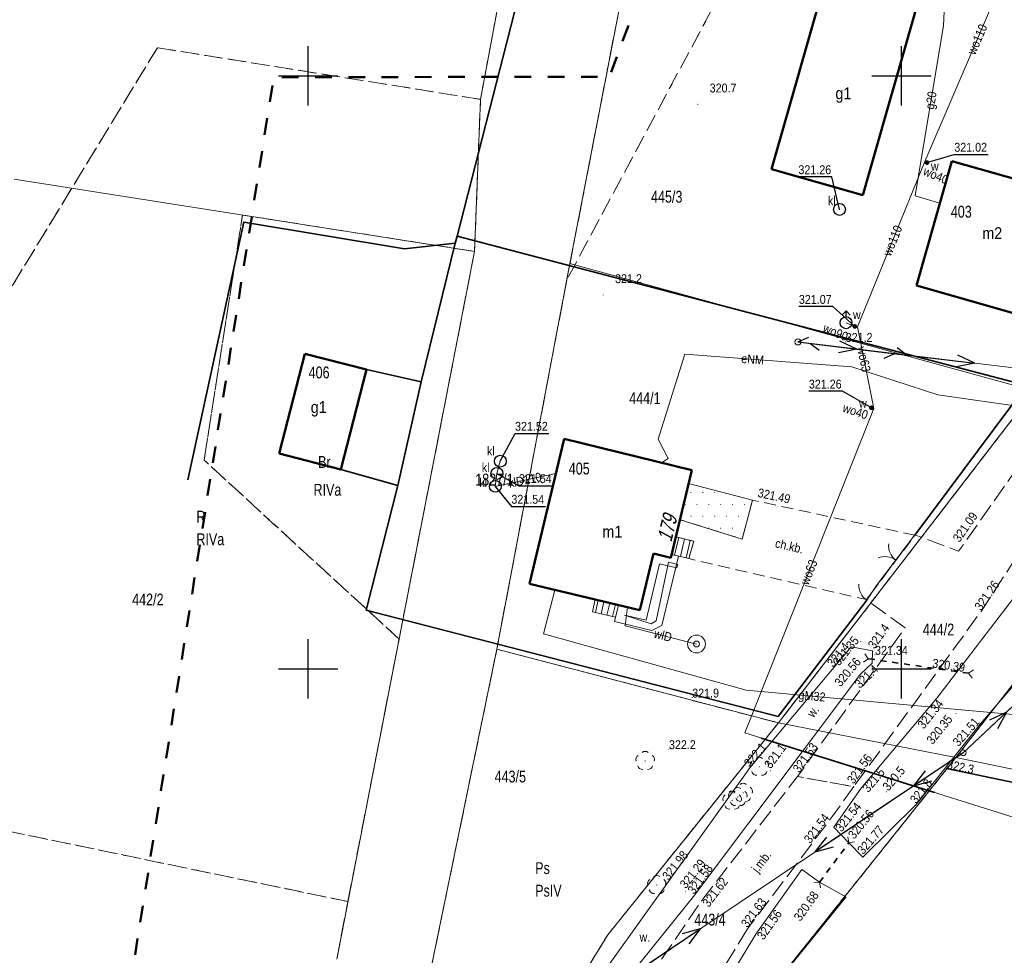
# Model space of a CAD drawing. Header units: metres. Extents: x 7523615 to 7533948, y 5492686 to 5502120.
# Tile 170 of 256: x 7531176 to 7531259, y 5496626 to 5496705. Entities that reach past the tile are written whole.
import ezdxf
from ezdxf.enums import TextEntityAlignment as Align

# ---------------------------------------------------------------- set-up
doc = ezdxf.new("R2010")
doc.units = ezdxf.units.M
for name, pattern in [('1.0_0.5', [1.5, 1, -0.5]), ('1.4_1.4', [2.8, 1.4, -1.4]), ('1.5_0.5', [2, 1.5, -0.5]), ('219-500', [0]), ('egkk-500', [2, 1.5, -0.5]), ('egug-500', [1, 0.5, -0.5]), ('otkz_500', [1, 0.5, -0.5]), ('otob_500', [0]), ('otof_500', [0]), ('suep_nn_500', [0]), ('sutp_500', [0])]:
    doc.linetypes.add(name, pattern=pattern)
doc.layers.get('0').update_dxf_attribs({"color": 2, "lineweight": 5})
doc.styles.get("Standard").update_dxf_attribs({"font": 'Working1250', "width": 0.75})
doc.linetypes.add('902-500', pattern='A,3.75,0,[1,ksztalty.shx,S=0.5,R=0,X=0,Y=0],3.75', length=7.5)

# ---------------------------------------------------------------- blocks, each defined once
blk = doc.blocks.new('203')
at = {"linetype": 'Continuous', "lineweight": 0}
h = blk.add_hatch(color=0, dxfattribs=at)
edge = h.paths.add_edge_path()
edge.add_arc((0, 0), 0.045, 0, 360)
blk = doc.blocks.new('PW01')
at = {"linetype": 'Continuous', "lineweight": 13}
h = blk.add_hatch(color=0, dxfattribs=at)
edge = h.paths.add_edge_path()
edge.add_arc((0, 0), 0.045, 0, 360)
blk = doc.blocks.new('OP021')
at = {"linetype": 'Continuous', "lineweight": 13}
h = blk.add_hatch(color=0, dxfattribs=at)
edge = h.paths.add_edge_path()
edge.add_arc((0, 0), 0.05, 0, 360)
at = {"color": 0, "linetype": 'Continuous', "lineweight": 13}
for centre, start, end in [((-0.38, 0.124), 121.308, 202.548), ((0, 0.4), 49.272, 130.728), ((0.38, 0.124), 337.452, 58.692), ((-0.235, -0.324), 193.221, 274.871), ((0.235, -0.324), 265.129, 346.779)]:
    blk.add_arc(centre, 0.4, start, end, dxfattribs=at)
blk = doc.blocks.new('US15')
at = {"color": 0, "linetype": 'Continuous', "lineweight": 13}
blk.add_circle((0, 0), 0.25, dxfattribs=at)
blk = doc.blocks.new('US13')
at = {"color": 0, "linetype": 'Continuous', "lineweight": 13}
for radius in [0.75, 0.25]:
    blk.add_circle((0, 0), radius, dxfattribs=at)
blk = doc.blocks.new('US25')
at = {"linetype": 'Continuous', "lineweight": 0}
h = blk.add_hatch(color=0, dxfattribs=at)
edge = h.paths.add_edge_path()
edge.add_arc((0, 0), 0.2, 0, 360)
blk = doc.blocks.new('SUWH')
at = {"color": 0, "linetype": 'Continuous'}
for p in [(-0.354, 0.646), (0, 0.5), (0.354, 0.646)]:
    blk.add_line(p, (0, 1), dxfattribs=at)
blk.add_circle((0, 0), 0.5, dxfattribs=at)
blk = doc.blocks.new('SUTP')
at = {"color": 0, "linetype": 'Continuous'}
for p, q in [((0, 0), (0.866, 0.5)), ((0, 0), (9.232, 0)), ((1.866, -0.5), (1, 0)), ((7.366, -0.5), (8.232, 0)), ((9.232, 0), (8.366, 0.5))]:
    blk.add_line(p, q, dxfattribs=at)
blk = doc.blocks.new('SUEP1')
at = {"color": 0, "linetype": 'Continuous'}
for p, q in [((0, 0), (5, 0)), ((5, 0), (3.5, 0.5)), ((5, 0), (3.5, -0.5)), ((5, 0), (15, 0)), ((15, 0), (13.5, 0.5)), ((15, 0), (13.5, -0.5))]:
    blk.add_line(p, q, dxfattribs=at)
blk = doc.blocks.new('OK02')
at = {"color": 0, "linetype": 'Continuous', "lineweight": 0}
for centre, start, end in [((-1.5, 0), 0, 60), ((1.5, 0), 120, 180)]:
    blk.add_arc(centre, 1.5, start, end, dxfattribs=at)
blk = doc.blocks.new('OK04')
at = {"color": 0, "linetype": 'Continuous', "lineweight": 0}
blk.add_arc((1.5, 0.001), 1.5, 120, 180, dxfattribs=at)
blk = doc.blocks.new('IB05')
at = {"color": 0, "linetype": 'Continuous', "lineweight": 13}
for q in [(0.354, 0.354), (0.354, -0.354)]:
    blk.add_line((0, 0), q, dxfattribs=at)
blk = doc.blocks.new('PW02')
at = {"linetype": 'Continuous', "lineweight": 13}
h = blk.add_hatch(color=0, dxfattribs=at)
edge = h.paths.add_edge_path()
edge.add_arc((0, 0), 0.045, 0, 360)
blk = doc.blocks.new('SUKM')
at = {"color": 0, "linetype": 'Continuous'}
blk.add_circle((0, 0), 0.5, dxfattribs=at)
blk = doc.blocks.new('RAMKA500K')
at = {"color": 0}
for p, q in [((0, 197.5), (0, 202.5)), ((50, 197.5), (50, 202.5)), ((400, 197.5), (400, 202.5)), ((0, 200), (2.5, 200)), ((47.5, 200), (52.5, 200)), ((397.5, 200), (400, 200)), ((0, 147.5), (0, 152.5)), ((50, 147.5), (50, 152.5)), ((400, 147.5), (400, 152.5)), ((0, 150), (2.5, 150)), ((47.5, 150), (52.5, 150)), ((397.5, 150), (400, 150))]:
    blk.add_line(p, q, dxfattribs=at)

msp = doc.modelspace()

# ---------------------------------------------------------------- linework, layer by layer
at = {"layer": '217-kontur klasyfikacyjny', "color": 7, "linetype": 'egkk-500', "lineweight": 18, "flags": 128}
for points in [[(7531214.53, 5496698.01), (7531218.93, 5496721.67)], [(7531228.76, 5496718.78), (7531221.8, 5496682.79)], [(7531239.65, 5496716.07), (7531221.8, 5496682.79)], [(7531150.16, 5496641.42), (7531187.31, 5496702.36)], [(7531187.31, 5496702.36), (7531214.53, 5496698.01)], [(7531214.03, 5496685.19), (7531214.53, 5496698.01)], [(7531191.24, 5496667.6), (7531194.48, 5496688.26)], [(7531194.48, 5496688.26), (7531214.03, 5496685.19)], [(7531207.67, 5496652.52), (7531214.03, 5496685.19)], [(7531221.8, 5496682.79), (7531215.91, 5496651.67)], [(7531239.63, 5496645.45), (7531261.19, 5496673.44)], [(7531276.07, 5496670.13), (7531254.58, 5496642.52)], [(7531207.67, 5496652.52), (7531191.24, 5496667.6)], [(7531203.36, 5496630.39), (7531207.67, 5496652.52)], [(7531215.91, 5496651.67), (7531208.78, 5496617.06)], [(7531239.63, 5496645.45), (7531215.91, 5496651.67)], [(7531225.25, 5496627.58), (7531239.63, 5496645.45)], [(7531254.58, 5496642.52), (7531238.45, 5496622.33)], [(7531203.36, 5496630.39), (7531150.16, 5496641.42)], [(7531202.42, 5496625.54), (7531203.36, 5496630.39)], [(7531219.86, 5496618.81), (7531225.25, 5496627.58)]]:
    msp.add_lwpolyline(points, dxfattribs=at)
at = {"layer": '218-kontur użytku gruntowego', "color": 7, "linetype": 'egug-500', "lineweight": 18, "flags": 128}
for points in [[(7531214.53, 5496698.01), (7531218.93, 5496721.67)], [(7531221.8, 5496682.79), (7531228.76, 5496718.78)], [(7531239.65, 5496716.07), (7531221.8, 5496682.79)], [(7531187.31, 5496702.36), (7531150.16, 5496641.42)], [(7531214.53, 5496698.01), (7531187.31, 5496702.36)], [(7531214.03, 5496685.19), (7531214.53, 5496698.01)], [(7531194.48, 5496688.26), (7531191.24, 5496667.6)], [(7531214.03, 5496685.19), (7531194.48, 5496688.26)], [(7531207.67, 5496652.52), (7531214.03, 5496685.19)], [(7531221.8, 5496682.79), (7531215.91, 5496651.67)], [(7531261.19, 5496673.44), (7531239.63, 5496645.45)], [(7531254.58, 5496642.52), (7531276.07, 5496670.13)], [(7531191.24, 5496667.6), (7531207.67, 5496652.52)], [(7531203.36, 5496630.39), (7531207.67, 5496652.52)], [(7531215.91, 5496651.67), (7531208.78, 5496617.06)], [(7531239.63, 5496645.45), (7531215.91, 5496651.67)], [(7531239.63, 5496645.45), (7531225.25, 5496627.58)], [(7531238.45, 5496622.33), (7531254.58, 5496642.52)], [(7531150.16, 5496641.42), (7531203.36, 5496630.39)], [(7531202.42, 5496625.54), (7531203.36, 5496630.39)], [(7531225.25, 5496627.58), (7531219.86, 5496618.81)]]:
    msp.add_lwpolyline(points, dxfattribs=at)
at = {"layer": '219-działka ewidencyjna', "color": 3, "linetype": '219-500', "lineweight": 18, "flags": 128}
for points in [[(7531214.53, 5496698.01), (7531218.93, 5496721.67)], [(7531222.06, 5496684.16), (7531228.76, 5496718.78)], [(7531214.53, 5496698.01), (7531214.03, 5496685.19)], [(7531175.25, 5496691.28), (7531214.03, 5496685.19)], [(7531202.42, 5496625.54), (7531214.03, 5496685.19)], [(7531215.91, 5496651.67), (7531222.06, 5496684.16)], [(7531222.06, 5496684.16), (7531261.19, 5496673.44)], [(7531239.63, 5496645.45), (7531261.19, 5496673.44)], [(7531254.58, 5496642.52), (7531276.07, 5496670.13)], [(7531208.78, 5496617.06), (7531215.91, 5496651.67)], [(7531239.63, 5496645.45), (7531215.91, 5496651.67)], [(7531225.25, 5496627.58), (7531239.63, 5496645.45)], [(7531239.63, 5496645.45), (7531254.58, 5496642.52)], [(7531238.45, 5496622.33), (7531254.58, 5496642.52)], [(7531254.58, 5496642.52), (7531294.66, 5496634.27)], [(7531219.86, 5496618.81), (7531225.25, 5496627.58)]]:
    msp.add_lwpolyline(points, dxfattribs=at)
at = {"layer": '312-budynek ewidencyjny', "color": 7, "linetype": 'CONTINUOUS', "lineweight": 50, "flags": 128}
for points in [[(7531239.04, 5496692.13), (7531243.96, 5496709.37)], [(7531251.66, 5496707.17), (7531246.74, 5496689.93)], [(7531251.27, 5496682.31), (7531254.25, 5496692.81)], [(7531254.25, 5496692.81), (7531263.6, 5496690.16)], [(7531246.74, 5496689.93), (7531239.04, 5496692.13)], [(7531260.62, 5496679.66), (7531251.27, 5496682.31)], [(7531197.57, 5496668.16), (7531199.74, 5496676.57)], [(7531199.74, 5496676.57), (7531204.93, 5496675.23)], [(7531204.93, 5496675.23), (7531202.76, 5496666.82)], [(7531218.66, 5496657.16), (7531221.57, 5496669.39)], [(7531221.57, 5496669.39), (7531232.33, 5496666.76)], [(7531202.76, 5496666.82), (7531197.57, 5496668.16)], [(7531232.33, 5496666.76), (7531230.57, 5496659.37)], [(7531229.1, 5496659.72), (7531227.97, 5496654.95)], [(7531230.57, 5496659.37), (7531229.1, 5496659.72)], [(7531227.97, 5496654.95), (7531218.66, 5496657.16)]]:
    msp.add_lwpolyline(points, dxfattribs=at)
at = {"layer": '352-schody', "color": 7, "linetype": 'CONTINUOUS', "lineweight": 18, "flags": 128}
for points in [[(7531230.99, 5496661.13), (7531232.5, 5496660.77), (7531232.08, 5496659.3), (7531230.64, 5496659.65)], [(7531230.99, 5496661.13), (7531232.5, 5496660.77), (7531232.08, 5496659.3), (7531230.64, 5496659.65)], [(7531226.15, 5496655.38), (7531225.9, 5496654.36), (7531223.96, 5496654.82), (7531224.2, 5496655.84)], [(7531226.15, 5496655.38), (7531225.9, 5496654.36), (7531223.96, 5496654.82), (7531224.2, 5496655.84)]]:
    msp.add_lwpolyline(points, close=True, dxfattribs=at)
for points in [[(7531230.883, 5496659.591), (7531231.236, 5496661.071)], [(7531231.369, 5496659.473), (7531231.722, 5496660.955)], [(7531231.855, 5496659.355), (7531232.209, 5496660.839)], [(7531224.447, 5496655.782), (7531224.207, 5496654.762)], [(7531224.934, 5496655.667), (7531224.693, 5496654.646)], [(7531225.421, 5496655.552), (7531225.18, 5496654.531)], [(7531225.907, 5496655.437), (7531225.666, 5496654.415)]]:
    msp.add_lwpolyline(points, dxfattribs=at)
at = {"layer": 'brama', "color": 7, "linetype": 'otob_500', "lineweight": 18, "flags": 128}
msp.add_lwpolyline([(7531247.91, 5496657.03), (7531251.13, 5496661.31)], dxfattribs=at)
at = {"layer": 'chodnik', "color": 7, "linetype": '1.0_0.5', "lineweight": 18, "flags": 128}
msp.add_lwpolyline([(7531251.14, 5496661.27), (7531237.45, 5496664.23), (7531236.57, 5496660.95), (7531231.35, 5496662.58), (7531230.99, 5496661.13), (7531232.5, 5496660.77), (7531232.08, 5496659.3), (7531247.05, 5496655.85)], close=True, dxfattribs=at)
at = {"layer": 'furtka', "color": 7, "linetype": 'otof_500', "lineweight": 18, "flags": 128}
msp.add_lwpolyline([(7531247.08, 5496655.8), (7531247.91, 5496657.03)], dxfattribs=at)
at = {"layer": 'jezdnia', "color": 7, "linetype": '1.5_0.5', "lineweight": 18, "flags": 128}
for points in [[(7531320.64, 5496791.72), (7531325.95, 5496795.58), (7531325.35, 5496793.38), (7531324.23, 5496788.22), (7531323.13, 5496786.69), (7531323.12, 5496784.69), (7531322.93, 5496772.49), (7531321.45, 5496758.18), (7531320.06, 5496751.13), (7531318.58, 5496747.08), (7531317.8, 5496744.94), (7531312.99, 5496734.63), (7531307.07, 5496725.19), (7531300.1, 5496716.07), (7531288.51, 5496700.05), (7531283.92, 5496694.08), (7531270.28, 5496674.09), (7531266.02, 5496667.48), (7531263.74, 5496664.06), (7531259.33, 5496658.88), (7531256.71, 5496654.85), (7531245.99, 5496640.08), (7531241.23, 5496640.93), (7531250.3, 5496653.45), (7531247.05, 5496655.85), (7531251.13, 5496661.31), (7531254.82, 5496659.92), (7531266.1, 5496675.98), (7531273.68, 5496686.65), (7531281.25, 5496697.7), (7531284.77, 5496702.56), (7531285.78, 5496704.03), (7531297.25, 5496719.55), (7531303.7, 5496728), (7531306.31, 5496732.25), (7531309.86, 5496738.35), (7531313.84, 5496746.86), (7531315.98, 5496753.26), (7531317.38, 5496761.16), (7531318.54, 5496772.5), (7531319.05, 5496785), (7531319.58, 5496788.75)], [(7531237.04, 5496628.09), (7531229.79, 5496616.33), (7531225.87, 5496619.81), (7531233.15, 5496630.44), (7531241.23, 5496640.93), (7531245.99, 5496640.08), (7531244.19, 5496637.59)]]:
    msp.add_lwpolyline(points, close=True, dxfattribs=at)
at = {"layer": 'obudowa ochronna przewodu', "color": 7, "linetype": 'CONTINUOUS', "lineweight": 35, "flags": 128}
msp.add_lwpolyline([(7531252.79, 5496639.59), (7531238.19, 5496644.17)], dxfattribs=at)
at = {"layer": 'ogrodzenie trwałe', "color": 7, "linetype": '902-500', "lineweight": 35, "flags": 128}
for points in [[(7531212.56, 5496686.48), (7531221.3, 5496720.64)], [(7531208.12, 5496685.41), (7531194.58, 5496687.67), (7531189.87, 5496665.95)], [(7531209.53, 5496674.2), (7531212.41, 5496685.89), (7531212.56, 5496686.48), (7531260.54, 5496673.89)], [(7531208.12, 5496685.41), (7531212.41, 5496685.89)], [(7531207.56, 5496665.47), (7531209.53, 5496674.2), (7531204.93, 5496675.23)], [(7531251.14, 5496661.27), (7531260.54, 5496673.89)], [(7531239.6, 5496645.99), (7531204.9, 5496654.95), (7531207.56, 5496665.47), (7531202.76, 5496666.82)], [(7531239.6, 5496645.99), (7531247.08, 5496655.8)], [(7531284.95, 5496633.51), (7531262.68, 5496639.74), (7531253.8, 5496641.61)], [(7531245.31, 5496630.8), (7531238.45, 5496622.33), (7531234.09, 5496610.51)]]:
    msp.add_lwpolyline(points, dxfattribs=at)
at = {"layer": 'przepust', "color": 7, "linetype": 'otkz_500', "lineweight": 35, "flags": 128}
for points in [[(7531255.66, 5496649.63), (7531247.2, 5496650.86)], [(7531243.1, 5496632.03), (7531245.56, 5496635.34)]]:
    msp.add_lwpolyline(points, dxfattribs=at)
at = {"layer": 'przewód elektroenergetyczny niskiego napięcia', "color": 1, "linetype": 'suep_nn_500', "lineweight": 18, "flags": 128}
for points in [[(7531286.27, 5496672.15), (7531241.28, 5496677.56)], [(7531241.28, 5496677.56), (7531286.27, 5496672.15)], [(7531286.27, 5496672.15), (7531255.2, 5496642.93)], [(7531255.2, 5496642.93), (7531220.59, 5496619.74)], [(7531220.59, 5496619.74), (7531255.2, 5496642.93)]]:
    msp.add_lwpolyline(points, dxfattribs=at)
at = {"layer": 'przewód elektroenergetyczny podziemny', "color": 7, "linetype": 'CONTINUOUS', "lineweight": 18, "flags": 128}
msp.add_lwpolyline([(7531229.77, 5496667.38), (7531230.33, 5496667.73), (7531229.49, 5496669.36), (7531231.76, 5496676.54), (7531245.83, 5496675.45), (7531253.07, 5496673.11), (7531269.16, 5496670.81), (7531280.49, 5496670.33), (7531283.94, 5496670.53), (7531285.22, 5496670.52), (7531285.24, 5496671.35)], dxfattribs=at)
at = {"layer": 'przewód gazowy', "color": 7, "linetype": 'CONTINUOUS', "lineweight": 18, "flags": 128}
for points in [[(7531253.24, 5496689.26), (7531251.16, 5496689.89), (7531253.53, 5496704.23), (7531254.22, 5496718.5)], [(7531264.31, 5496645.72), (7531236.92, 5496648.22), (7531219.85, 5496652.96), (7531220.8, 5496656.65)]]:
    msp.add_lwpolyline(points, dxfattribs=at)
at = {"layer": 'przewód kanalizacyjny', "color": 7, "linetype": 'CONTINUOUS', "lineweight": 18, "flags": 128}
msp.add_lwpolyline([(7531220.88, 5496666.48), (7531215.78, 5496665.39), (7531215.91, 5496666.48), (7531216.2, 5496667.51)], dxfattribs=at)
at = {"layer": 'przewód telekomunikacyjny napowietrzny', "color": 30, "linetype": 'sutp_500', "lineweight": 18, "flags": 128}
msp.add_lwpolyline([(7531241.28, 5496677.56), (7531286.27, 5496672.15)], dxfattribs=at)
at = {"layer": 'przewód wodociągowy', "color": 7, "linetype": 'CONTINUOUS', "lineweight": 18, "flags": 128}
for points in [[(7531246.29, 5496678.83), (7531251.96, 5496692.76), (7531261.19, 5496714.26), (7531275.7, 5496749.1), (7531281.59, 5496787.03), (7531287.11, 5496813.4), (7531292.82, 5496870.11), (7531293.85, 5496869.86), (7531304.7, 5496867.89), (7531339.78, 5496861.81), (7531340.1, 5496861.68)], [(7531252.15, 5496692.68), (7531251.96, 5496692.76)], [(7531281.6, 5496581.74), (7531281.17, 5496608.62), (7531280.32, 5496631.07), (7531276.37, 5496632.17), (7531236.81, 5496644.61), (7531247.68, 5496671.94), (7531246.29, 5496678.83)], [(7531245.33, 5496679.18), (7531246.07, 5496678.87), (7531246.29, 5496678.83)], [(7531247.47, 5496672.01), (7531247.68, 5496671.94)], [(7531232.73, 5496652.1), (7531226.71, 5496653.64), (7531226.93, 5496655.2)]]:
    msp.add_lwpolyline(points, dxfattribs=at)
at = {"layer": 'rzędna-Atr2', "color": 7, "flags": 128}
for points in [[(7531252.15, 5496692.68), (7531254.45, 5496693.36), (7531257.298, 5496693.36)], [(7531244.78, 5496688.73), (7531244.14, 5496691.47), (7531241.318, 5496691.47)], [(7531246.07, 5496678.87), (7531244.21, 5496680.54), (7531241.356, 5496680.54)], [(7531247.47, 5496672.01), (7531245.02, 5496673.4), (7531242.198, 5496673.4)], [(7531216.2, 5496667.51), (7531217.44, 5496669.84), (7531220.294, 5496669.84)], [(7531215.91, 5496666.48), (7531217.77, 5496665.43), (7531220.656, 5496665.43)], [(7531215.78, 5496665.39), (7531217.13, 5496663.69), (7531220.016, 5496663.69)]]:
    msp.add_lwpolyline(points, dxfattribs=at)
at = {"layer": 'rów przydrożny (poligon)', "color": 7, "linetype": 'CONTINUOUS', "lineweight": 18, "flags": 128}
for points in [[(7531246.75, 5496634.13), (7531245.56, 5496635.34), (7531244.3, 5496636.66), (7531246.6, 5496639.96), (7531252.99, 5496647.54), (7531260.73, 5496657.64), (7531264.39, 5496662.16), (7531266.3, 5496662.24), (7531267.23, 5496661.72), (7531267.93, 5496660.89), (7531264.9, 5496654.92), (7531256.62, 5496645.34), (7531251.24, 5496638.58)], [(7531223.38, 5496622.31), (7531230.37, 5496632.07), (7531237.23, 5496641.65), (7531245.76, 5496651.87), (7531247.57, 5496651.53), (7531247.53, 5496650.48), (7531246.56, 5496649.55), (7531232.47, 5496630.83), (7531224.58, 5496621)], [(7531243.1, 5496632.03), (7531245.31, 5496630.8), (7531238.45, 5496622.33), (7531233.81, 5496614.61), (7531230.73, 5496616.08), (7531237.73, 5496627.64), (7531241.61, 5496633.1)]]:
    msp.add_lwpolyline(points, close=True, dxfattribs=at)
at = {"layer": 'taras', "color": 0, "lineweight": 18}
for p, q in [((7531227.97, 5496654.95), (7531229.1, 5496659.72)), ((7531229.1, 5496659.72), (7531230.57, 5496659.37)), ((7531231.22, 5496659.51), (7531229.82, 5496653.66)), ((7531230.57, 5496659.37), (7531230.64, 5496659.65)), ((7531230.64, 5496659.65), (7531231.22, 5496659.51)), ((7531228.495, 5496654.099), (7531229.625, 5496658.867)), ((7531230.369, 5496658.989), (7531229.343, 5496654.046)), ((7531229.625, 5496658.867), (7531231.083, 5496658.525)), ((7531231.154, 5496658.802), (7531230.369, 5496658.989)), ((7531231.083, 5496658.525), (7531231.154, 5496658.802)), ((7531225.82, 5496654), (7531226.15, 5496655.38)), ((7531226.15, 5496655.38), (7531227.97, 5496654.95)), ((7531226.672, 5496654.523), (7531226.673, 5496654.531)), ((7531228.901, 5496653.809), (7531226.672, 5496654.523)), ((7531226.673, 5496654.531), (7531228.495, 5496654.099)), ((7531228.96, 5496653.25), (7531225.82, 5496654)), ((7531229.343, 5496654.046), (7531228.901, 5496653.809)), ((7531229.82, 5496653.66), (7531228.96, 5496653.25))]:
    msp.add_line(p, q, dxfattribs=at)
at = {"layer": 'wjazd do podziemia', "color": 7, "linetype": 'CONTINUOUS', "lineweight": 18, "flags": 128}
msp.add_lwpolyline([(7531232.06, 5496665.62), (7531237.45, 5496664.23), (7531236.57, 5496660.95), (7531231.35, 5496662.58)], close=True, dxfattribs=at)
at = {"layer": 'Zakres', "color": 5, "linetype": '1.4_1.4', "lineweight": 50, "flags": 128}
msp.add_lwpolyline([(7531743.27, 5499246.67), (7531674.19, 5499075.04), (7531617.162, 5499130.015), (7531497.218, 5499019.596), (7531360.693, 5498909.882), (7531137.385, 5498723.263), (7530837.96, 5498471.05), (7530827.293, 5498468.557), (7530555.83, 5498209.93), (7530490.214, 5498246.484), (7530415.425, 5498175.928), (7530370.975, 5498140.65), (7530313.12, 5498105.373), (7530175.536, 5498113.134), (7530201.642, 5498273.295), (7530135.32, 5498299.4), (7530095.809, 5498250.012), (7529934.942, 5498278.939), (7529886.553, 5498254.598), (7529886.964, 5498227.434), (7529861.564, 5498166.05), (7529795.242, 5498157.584), (7529752.203, 5498064.45), (7529512.785, 5498134.242), (7529497.697, 5498245.624), (7529418.476, 5498260.595), (7529163.77, 5498290.228), (7529123.554, 5498137.123), (7529361.326, 5498088.439), (7529468.57, 5498017.178), (7529499.62, 5497998.73), (7529568.053, 5497998.128), (7529612.503, 5497967.789), (7529759.259, 5497962.851), (7529731.037, 5497742.012), (7529837.62, 5497773.434), (7529926.26, 5498000.98), (7530249.502, 5497965.967), (7530399.55, 5498036.463), (7530504.325, 5498041.167), (7530550.186, 5498000.245), (7530485.275, 5497939.567), (7530567.12, 5497896.528), (7530578.585, 5497865.954), (7530414.955, 5497723.667), (7530456.347, 5497670.633), (7530620.036, 5497828.677), (7530672.247, 5497834.44), (7530708.231, 5497874.656), (7530802.893, 5497949.739), (7531291.019, 5497844.846), (7531633.86, 5497783.346), (7531723.76, 5497752.948), (7531716.74, 5497689.82), (7531638.86, 5497701.8), (7531607.99, 5497651.877), (7531593.173, 5497646.233), (7531554.368, 5497551.688), (7531542.197, 5497533.109), (7531433.365, 5497444.091), (7531365.279, 5497382.708), (7531307.012, 5497340.61), (7531265.619, 5497313.74), (7531154.142, 5497225.545), (7531069.475, 5497140.173), (7531095.58, 5497066.795), (7531227.52, 5497061.86), (7531269.853, 5497013.879), (7531267.74, 5496900.28), (7531245.86, 5496824.79), (7531285.37, 5496797.98), (7531257.86, 5496726.01), (7531235.28, 5496726.72), (7531225.4, 5496699.91), (7531197.11, 5496699.88), (7531185.19, 5496624.41), (7531253.801, 5496571.672), (7531243.218, 5496477.481), (7531256.45, 5496456.49), (7531351.7, 5496436.03), (7531399.67, 5496549.62), (7531437.77, 5496640.64), (7531396.85, 5496663.92), (7531455.59, 5496799.214), (7531464.057, 5496818.264), (7531468.643, 5496848.955), (7531480.284, 5496877.178), (7531555.07, 5497002.95), (7531557.66, 5497022.169), (7531504.626, 5497031.871), (7531386.27, 5497072.44), (7531447.65, 5497179.68), (7531472.876, 5497186.563), (7531542.726, 5497165.75), (7531534.965, 5497117.772), (7531587.882, 5497105.777), (7531625.629, 5497206.319), (7531717.203, 5497165.383), (7531739.282, 5497219.078), (7531634.801, 5497264.88), (7531650.323, 5497306.508), (7531689.66, 5497342.67), (7531724.67, 5497377.51), (7531750.159, 5497383.413), (7531790.729, 5497415.163), (7531807.49, 5497435.8), (7531857.051, 5497525.936), (7531880.16, 5497531.76), (7531912.79, 5497579.205), (7531951.42, 5497582.56), (7531983.17, 5497634.77), (7532010.156, 5497686.449), (7532022.445, 5497715.671), (7532045.96, 5497826.68), (7532028.32, 5497890.18), (7532058.84, 5497978.726), (7532130.806, 5498096.73), (7532169.259, 5498228.668), (7532173.67, 5498272.59), (7532173.45, 5498329.02), (7532174.198, 5498362.371), (7532178.843, 5498457.798), (7532136.745, 5498585.562), (7532124.809, 5498799.345), (7532152.62, 5498813.574), (7532125.691, 5499032.472), (7532124.985, 5499095.267), (7532200.95, 5499066.75), (7532264.333, 5499123.018), (7532116.225, 5499183.814), (7531993.341, 5499227.793), (7531913.613, 5499254.722), (7531816.599, 5499290.941), (7531739.752, 5499297.761), (7531571.83, 5499328.1), (7531549.252, 5499297.761), (7531536.552, 5499281.533), (7531425.075, 5499226.5), (7531439.186, 5499201.805), (7531552.78, 5499254.722), (7531607.813, 5499273.772), (7531677.126, 5499271.215)], close=True, dxfattribs=at)

# ---------------------------------------------------------------- block references
at = {"layer": '203-punkt graniczny', "color": 3, "linetype": 'CONTINUOUS', "lineweight": 18}
for p in [(7531214.53, 5496698.01), (7531214.03, 5496685.19), (7531222.06, 5496684.16), (7531215.91, 5496651.67), (7531239.63, 5496645.45), (7531254.58, 5496642.52), (7531225.25, 5496627.58)]:
    msp.add_blockref('203', p, dxfattribs=at)
at = {"layer": 'brama', "color": 7, "linetype": 'CONTINUOUS', "lineweight": 18, "rotation": 53.045}
msp.add_blockref('OK02', (7531249.52, 5496659.17), dxfattribs=at)
at = {"layer": 'drzewo liściaste', "color": 7, "linetype": 'CONTINUOUS', "lineweight": 18}
for p in [(7531228.41, 5496642.25), (7531238.02, 5496641.76), (7531236.66, 5496639.56), (7531235.74, 5496638.91), (7531236.21, 5496639.21), (7531229.38, 5496631.79)]:
    msp.add_blockref('OP021', p, dxfattribs=at)
at = {"layer": 'furtka', "color": 7, "linetype": 'CONTINUOUS', "lineweight": 18, "rotation": 55.989}
msp.add_blockref('OK04', (7531247.08, 5496655.8), dxfattribs=at)
at = {"layer": 'hydrant', "color": 7, "linetype": 'CONTINUOUS', "lineweight": 18}
msp.add_blockref('SUWH', (7531245.33, 5496679.18), dxfattribs=at)
at = {"layer": 'osadnik  szambo', "color": 7, "linetype": 'CONTINUOUS', "lineweight": 18}
for p in [(7531244.78, 5496688.73), (7531216.2, 5496667.51), (7531215.91, 5496666.48), (7531215.78, 5496665.39)]:
    msp.add_blockref('SUKM', p, dxfattribs=at)
at = {"layer": 'pikieta naturalna', "color": 7, "linetype": 'CONTINUOUS', "lineweight": 13}
for p in [(7531232.84, 5496697.59), (7531224.87, 5496681.52), (7531245.3, 5496677.57), (7531245.76, 5496651.87), (7531247.57, 5496651.53), (7531247.53, 5496650.48), (7531232.37, 5496647.59), (7531230.41, 5496643.24), (7531237.23, 5496641.65), (7531238.98, 5496641.41), (7531253.8, 5496641.61), (7531246.6, 5496639.96), (7531248.76, 5496639.64), (7531251.24, 5496638.58)]:
    msp.add_blockref('PW01', p, dxfattribs=at)
at = {"layer": 'pikieta sztuczna', "color": 7, "linetype": 'CONTINUOUS', "lineweight": 13}
for p in [(7531237.45, 5496664.23), (7531254.82, 5496659.92), (7531256.71, 5496654.85), (7531246.57, 5496652.3), (7531247.77, 5496651.19), (7531247.2, 5496650.86), (7531255.66, 5496649.63), (7531252.99, 5496647.54), (7531254.6, 5496646.25), (7531256.62, 5496645.34), (7531241.23, 5496640.93), (7531245.99, 5496640.08), (7531244.18, 5496637.59), (7531244.3, 5496636.66), (7531245.56, 5496635.34), (7531246.75, 5496634.13), (7531230.37, 5496632.07), (7531243.1, 5496632.03), (7531231.79, 5496631.25), (7531232.46, 5496630.83), (7531233.15, 5496630.44), (7531237.04, 5496628.09), (7531237.73, 5496627.64)]:
    msp.add_blockref('PW01', p, dxfattribs=at)
at = {"layer": 'przepust', "color": 7, "linetype": 'CONTINUOUS', "lineweight": 35}
for p, rotation in [((7531247.2, 5496650.86), 531.728), ((7531255.66, 5496649.63), 351.728), ((7531245.56, 5496635.34), 413.38), ((7531243.1, 5496632.03), 233.38)]:
    msp.add_blockref('IB05', p, dxfattribs=dict(at, rotation=rotation))
at = {"layer": 'przewód elektroenergetyczny niskiego napięcia', "color": 1, "linetype": 'CONTINUOUS', "lineweight": 18}
for p, rotation in [((7531241.28, 5496677.56), 353.143), ((7531255.2, 5496642.93), 43.242), ((7531255.2, 5496642.93), 213.824), ((7531220.59, 5496619.74), 33.824)]:
    msp.add_blockref('SUEP1', p, dxfattribs=dict(at, rotation=rotation))
at = {"layer": 'przewód telekomunikacyjny napowietrzny', "color": 30, "linetype": 'CONTINUOUS', "lineweight": 18, "rotation": 353.143}
msp.add_blockref('SUTP', (7531241.28, 5496677.56), dxfattribs=at)
at = {"layer": 'rzędna', "color": 7, "linetype": 'CONTINUOUS', "lineweight": 18}
for p in [(7531252.15, 5496692.68), (7531244.78, 5496688.73), (7531246.07, 5496678.87), (7531247.47, 5496672.01), (7531216.2, 5496667.51), (7531215.91, 5496666.48), (7531215.78, 5496665.39)]:
    msp.add_blockref('PW01', p, dxfattribs=at)
at = {"layer": 'studnia zwykła', "color": 7, "linetype": 'CONTINUOUS', "lineweight": 18}
msp.add_blockref('US13', (7531232.73, 5496652.1), dxfattribs=at)
at = {"layer": 'słup przewodów napowietrznych', "color": 7, "linetype": 'CONTINUOUS', "lineweight": 18}
for p in [(7531241.28, 5496677.56), (7531255.2, 5496642.93)]:
    msp.add_blockref('US15', p, dxfattribs=at)
at = {"layer": 'wjazd do podziemia', "color": 7, "linetype": 'CONTINUOUS', "lineweight": 18}
for p in [(7531232.268, 5496664.868), (7531233.268, 5496664.868), (7531234.268, 5496664.868), (7531231.768, 5496663.868), (7531232.768, 5496663.868), (7531233.768, 5496663.868), (7531234.768, 5496663.868), (7531235.768, 5496663.868), (7531236.768, 5496663.868), (7531232.268, 5496662.868), (7531233.268, 5496662.868), (7531234.268, 5496662.868), (7531235.268, 5496662.868), (7531236.268, 5496662.868), (7531233.768, 5496661.868), (7531234.768, 5496661.868), (7531235.768, 5496661.868)]:
    msp.add_blockref('PW02', p, dxfattribs=at)
at = {"layer": 'Wstawianie ramki sekcyjnej z opisem', "color": 7, "linetype": 'CONTINUOUS', "lineweight": 13}
for p in [(7530800, 5496500), (7531200, 5496500)]:
    msp.add_blockref('RAMKA500K', p, dxfattribs=at)
at = {"layer": 'zasuwa lub zawór', "color": 7, "linetype": 'CONTINUOUS', "lineweight": 18}
for p in [(7531252.15, 5496692.68), (7531246.07, 5496678.87), (7531247.47, 5496672.01)]:
    msp.add_blockref('US25', p, dxfattribs=at)

# ---------------------------------------------------------------- texts
at = {"layer": '209-oznaczenie konturu klasyfikacyjnego', "color": 7, "linetype": 'CONTINUOUS', "lineweight": 18, "width": 0.79}
for s, p in [('RIVa', (7531200.46, 5496665.6)), ('RIVa', (7531190.59, 5496661.43)), ('PsIV', (7531219.14, 5496631.81))]:
    msp.add_text(s, height=1, dxfattribs=at).set_placement(p, align=Align.TOP_LEFT)
at = {"layer": '210-oznaczenie konturu użytku gruntowego', "color": 7, "linetype": 'CONTINUOUS', "lineweight": 18, "width": 0.79}
for s, p in [('Br', (7531200.85, 5496666.94)), ('R', (7531190.59, 5496662.33)), ('Ps', (7531219.14, 5496632.71))]:
    msp.add_text(s, height=1, dxfattribs=at).set_placement(p)
at = {"layer": '211-numer działki ewidencyjnej', "color": 3, "linetype": 'CONTINUOUS', "lineweight": 18, "width": 0.79}
for s, p in [('445/3', (7531228.9, 5496689.3)), ('1827/1', (7531214.09, 5496665.46)), ('444/2', (7531251.8, 5496652.82)), ('443/5', (7531215.72, 5496640.43)), ('443/4', (7531232.55, 5496628.37))]:
    msp.add_text(s, height=1, dxfattribs=at).set_placement(p)
for s, p in [('444/1', (7531227.06, 5496673.32)), ('442/2', (7531185.18, 5496656.35))]:
    msp.add_text(s, height=1, dxfattribs=at).set_placement(p, align=Align.TOP_LEFT)
at = {"layer": '238-Punkt adresowy budynku', "color": 7, "linetype": 'CONTINUOUS', "lineweight": 25, "oblique": 15, "width": 0.79}
msp.add_text('179', height=1.25, rotation=76.599, dxfattribs=at).set_placement((7531230.87, 5496661.71), align=Align.CENTER)
at = {"layer": '312-oznaczenie budynku ewidencyjnego', "color": 7, "linetype": 'CONTINUOUS', "lineweight": 18, "width": 0.79}
for s, p in [('403', (7531254.16, 5496688.04)), ('406', (7531200.05, 5496674.49)), ('405', (7531221.97, 5496666.39))]:
    msp.add_text(s, height=1, dxfattribs=at).set_placement(p)
at = {"layer": '312-oznaczenie budynku ewidencyjnego-Atr117', "color": 7, "width": 0.9}
for s, p in [('g1', (7531245.11, 5496698.52)), ('m2', (7531257.65, 5496686.73)), ('g1', (7531200.9, 5496672.07)), ('m1', (7531225.64, 5496661.57))]:
    msp.add_text(s, height=1, dxfattribs=at).set_placement(p, align=Align.MIDDLE_CENTER)
at = {"layer": 'chodnik-Atr17', "color": 7, "width": 0.9}
msp.add_text('ch.kb.', height=0.75, rotation=-13, dxfattribs=at).set_placement((7531239.3, 5496660.26))
at = {"layer": 'jezdnia-Atr17', "color": 7, "width": 0.9}
msp.add_text('j.mb.', height=0.75, rotation=53.034, dxfattribs=at).set_placement((7531237.91, 5496632.75))
at = {"layer": 'osadnik  szambo-Atr17', "color": 7, "width": 0.9}
for p in [(7531243.8, 5496689.09), (7531215.08, 5496667.99), (7531214.64, 5496666.61), (7531214.44, 5496665.33)]:
    msp.add_text('kl', height=0.75, dxfattribs=at).set_placement(p)
at = {"layer": 'pikieta naturalna-Atr2', "color": 7, "width": 0.9}
for s, p in [('320.7', (7531233.84, 5496698.59)), ('321.2', (7531225.87, 5496682.52)), ('321.2', (7531245.3, 5496677.57)), ('321.9', (7531232.37, 5496647.59)), ('322.2', (7531230.41, 5496643.24))]:
    msp.add_text(s, height=0.75, dxfattribs=at).set_placement(p)
for s, rotation, p in [('321.4', 54.315, (7531247.72, 5496651.62)), ('321.4', 50.15, (7531244.24, 5496650.09)), ('321.4', 43.793, (7531246.5, 5496648.31)), ('322.1', 50.15, (7531237.23, 5496641.65)), ('321.1', 53.032, (7531238.98, 5496641.54)), ('322.3', 348.108, (7531253.8, 5496641.61)), ('321.5', 49.869, (7531247.21, 5496639.53)), ('320.5', 49.869, (7531248.91, 5496639.66)), ('321.8', 51.485, (7531251.24, 5496638.58))]:
    msp.add_text(s, height=0.75, rotation=rotation, dxfattribs=at).set_placement(p)
at = {"layer": 'pikieta sztuczna-Atr2', "color": 7, "width": 0.9}
for s, rotation, p in [('321.49', 347.8, (7531237.84, 5496664.51)), ('321.09', 54.917, (7531254.88, 5496660.62)), ('321.26', 54.805, (7531256.71, 5496654.85)), ('321.35', 51.312, (7531244.75, 5496650.21)), ('320.56', 50.15, (7531244.87, 5496648.44)), ('320.39', 351.727, (7531252.56, 5496650.13)), ('321.34', 51.385, (7531251.87, 5496644.88)), ('320.35', 51.385, (7531252.63, 5496643.58)), ('321.51', 48.637, (7531254.81, 5496643.41)), ('321.53', 54.315, (7531241.39, 5496641.18)), ('321.56', 54.028, (7531245.96, 5496640.24)), ('321.54', 51.385, (7531244.96, 5496636.21)), ('321.54', 53.034, (7531242.32, 5496635.23)), ('320.56', 51.385, (7531246.02, 5496635.6)), ('321.77', 48.637, (7531246.77, 5496634.31)), ('321.98', 51.312, (7531230.36, 5496632.13)), ('321.29', 51.312, (7531231.84, 5496631.43)), ('321.58', 53.479, (7531232.52, 5496630.95)), ('321.62', 52.642, (7531233.76, 5496629.86)), ('320.68', 54.601, (7531241.48, 5496628.67)), ('321.63', 53.034, (7531237.02, 5496628.13)), ('321.56', 54.601, (7531238.38, 5496627.1))]:
    msp.add_text(s, height=0.75, rotation=rotation, dxfattribs=at).set_placement(p)
msp.add_text('321.34', height=0.75, dxfattribs=at).set_placement((7531247.77, 5496651.19))
at = {"layer": 'przewód elektroenergetyczny podziemny-Atr1', "color": 7, "width": 0.9}
msp.add_text('eNM', height=0.75, rotation=-4.43, dxfattribs=at).set_placement((7531236.51, 5496676.17), align=Align.MIDDLE_LEFT)
at = {"layer": 'przewód gazowy-Atr1', "color": 7, "width": 0.9}
for s, rotation, p in [('g20', 80.615, (7531252.36, 5496697.18)), ('gM32', -5.215, (7531241.34, 5496647.82))]:
    msp.add_text(s, height=0.75, rotation=rotation, dxfattribs=at).set_placement(p, align=Align.MIDDLE_LEFT)
at = {"layer": 'przewód kanalizacyjny-Atr1', "color": 7, "width": 0.9}
msp.add_text('klD110', height=0.75, rotation=12.064, dxfattribs=at).set_placement((7531216.9, 5496665.63), align=Align.MIDDLE_LEFT)
at = {"layer": 'przewód wodociągowy-Atr1', "color": 7, "width": 0.9}
for s, rotation, p in [('wo110', 66.766, (7531256.39, 5496703.07)), ('wo40', 337.166, (7531252.9, 5496691.6)), ('wo110', 67.851, (7531249.25, 5496686.1)), ('wo90', 337.27, (7531244.45, 5496678.38)), ('wo63', 281.405, (7531246.84, 5496676.11)), ('wo40', 341.565, (7531246.12, 5496671.71)), ('wo63', 68.311, (7531242.2, 5496658.15))]:
    msp.add_text(s, height=0.75, rotation=rotation, dxfattribs=at).set_placement(p, align=Align.MIDDLE_CENTER)
msp.add_text('wlD', height=0.75, rotation=-14.349, dxfattribs=at).set_placement((7531229.18, 5496653.01), align=Align.MIDDLE_LEFT)
at = {"layer": 'rzędna-Atr2', "color": 7, "width": 0.9}
for s, p in [('321.02', (7531254.45, 5496693.368)), ('321.26', (7531241.318, 5496691.478)), ('321.07', (7531241.356, 5496680.548)), ('321.26', (7531242.198, 5496673.408)), ('321.52', (7531217.44, 5496669.848)), ('321.54', (7531217.77, 5496665.438)), ('321.54', (7531217.13, 5496663.698))]:
    msp.add_text(s, height=0.75, dxfattribs=at).set_placement(p, align=Align.BOTTOM_LEFT)
at = {"layer": 'rów przydrożny (poligon)-Atr17', "color": 7, "width": 0.9}
msp.add_text('w.', height=0.75, rotation=53.032, dxfattribs=at).set_placement((7531242.58, 5496645.83))
msp.add_text('w.', height=0.75, dxfattribs=at).set_placement((7531227.93, 5496627.02))
at = {"layer": 'zasuwa lub zawór-Atr17', "color": 7, "width": 0.9}
for p in [(7531252.81, 5496692.38), (7531246.24, 5496679.86), (7531246.75, 5496672.39)]:
    msp.add_text('w', height=0.75, dxfattribs=at).set_placement(p, align=Align.MIDDLE_CENTER)

doc.saveas('drawing.dxf')
